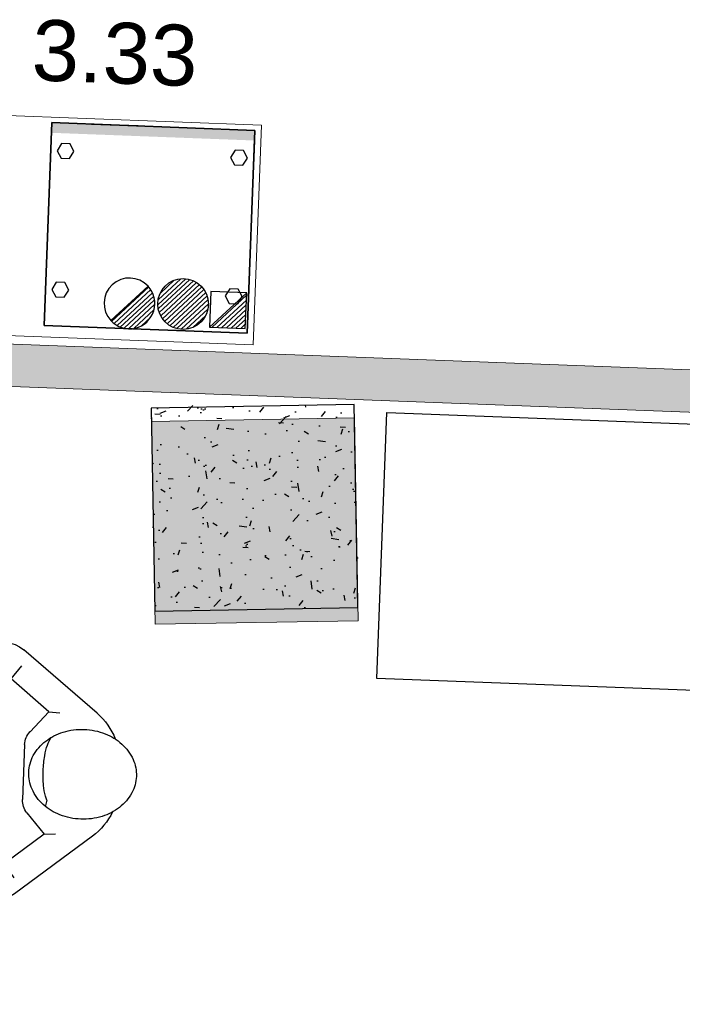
# Model space of a CAD drawing. Header units: millimetres. Extents: x 119024465 to 119292677, y 483022511 to 483148062.
# Tile 81 of 162: x 119104521 to 119106479, y 483057215 to 483060125. Entities that reach past the tile are written whole.
import ezdxf

# ---------------------------------------------------------------- set-up
doc = ezdxf.new("R2010")
doc.units = ezdxf.units.MM
doc.header["$LTSCALE"] = 100
doc.linetypes.add('CONTINUA', pattern=[0])
doc.linetypes.add('PHANTOM', pattern=[2.5, 1.25, -0.25, 0.25, -0.25, 0.25, -0.25])
doc.layers.get('0').update_dxf_attribs({"linetype": 'CONTINUOUS'})
for name, color, linetype in [('00KA035', 7, 'CONTINUOUS'), ('200-2D', 1, 'CONTINUOUS'), ('200-3D', 1, 'CONTINUOUS'), ('204 tekst fdstp', 255, 'CONTINUOUS'), ('28 Hoofddraagconstrunctie.CONSTRUCTEUR', 7, 'CONTINUOUS'), ('28 Hoofddraagconstrunctie.CONSTRUCTEUR Doorsnede-arcering', 7, 'CONTINUOUS'), ('450-2D', 6, 'CONTINUA'), ('AL22----_ARC', 8, 'CONTINUOUS'), ('AL28----', 4, 'CONTINUOUS'), ('AL28----_ARC', 8, 'CONTINUOUS'), ('AL31----', 5, 'CONTINUOUS'), ('GRI-3D', 7, 'CONTINUOUS'), ('INS-3D', 3, 'CONTINUOUS'), ('MAN', 7, 'CONTINUOUS'), ('MUUR', 2, 'CONTINUOUS'), ('NASC-3D', 4, 'CONTINUOUS'), ('New_0', 7, 'CONTINUOUS'), ('New_22 Binnenwanden', 7, 'CONTINUOUS'), ('New_22 Binnenwanden Doorsnede-arcering', 7, 'CONTINUOUS'), ('New_82 Losse inrichting.LOSSE INRICHTING', 7, 'CONTINUOUS')]:
    doc.layers.add(name, color=color, linetype=linetype)
doc.layers.add('APPARATEN_0', color=7, linetype='CONTINUOUS', lineweight=25)
doc.styles.add('GENERATED_STYLE_1', font='arial.ttf')
doc.styles.get("Standard").update_dxf_attribs({"font": 'ISOCP.SHX'})

# ---------------------------------------------------------------- blocks, each defined once
blk = doc.blocks.new('600x600')
at = {"layer": 'AL28----_ARC'}
h = blk.add_hatch(dxfattribs=at)
h.set_pattern_fill('AR-CONC', color=256, style=0)
h.set_pattern_definition([(49.99999999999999, (-54450.71053606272, -52812.25792324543), (182.184668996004, -15.93908553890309), [19.05, -209.55]), (355, (-54450.71053606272, -52812.25792324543), (-35.24282597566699, 191.05664288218), [15.24, -167.64]), (100.451, (-54435.52853606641, -52813.58617329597), (146.9425016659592, 175.1166878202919), [16.19, -178.09]), (46.18420000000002, (-54450.71053606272, -52761.45792329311), (271.0790408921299, -42.04232793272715), [28.57499999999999, -314.3249999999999]), (96.63559999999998, (-54428.12063606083, -52764.96142327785), (237.4042344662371, 247.4255558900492), [24.28499999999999, -267.1349999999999]), (351.1840000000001, (-54450.71053606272, -52761.45792329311), (237.4046058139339, 247.4251178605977), [22.86, -251.46]), (21, (-54425.31053607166, -52774.15792328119), (151.6148798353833, -102.2655185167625), [19.05, -209.55]), (326.0000000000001, (-54425.31053607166, -52774.15792328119), (61.80202834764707, 184.1879661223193), [15.24, -167.64]), (71.4514, (-54412.67603605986, -52782.68002325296), (213.4164907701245, 81.92285771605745), [16.19, -178.09]), (37.50000000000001, (-54450.71053606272, -52812.25792324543), (3.088603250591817, 84.55503887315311), [0, -165.608, 0, -170.18, 0, -168.275]), (7.499999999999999, (-54450.71053606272, -52812.25792324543), (66.81966251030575, 100.1805748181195), [0, -97.02799999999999, 0, -161.798, 0, -64.135]), (327.5, (-54507.35253606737, -52812.25792324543), (135.5905951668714, -5.728743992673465), [0, -63.5, 0, -198.12, 0, -262.89]), (317.5, (-54532.75253605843, -52812.25792324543), (148.129181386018, 25.42649103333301), [0, -82.55, 0, -131.572, 0, -186.69])])
h.paths.add_polyline_path([(-300, -300), (300, -300), (300, 300), (-300, 300)])
at = {"layer": 'AL28----'}
blk.add_lwpolyline([(-300, -300), (300, -300), (300, 300), (-300, 300)], close=True, dxfattribs=at)
blk = doc.blocks.new('MAAN')
at = {"layer": '00KA035', "color": 7, "linetype": 'Continuous'}
for p, q in [((205.52148438, 283.67437744), (198.08984375, 232.20051575)), ((189.45703125, 201.60839844), (166.43344116, 232.20109558)), ((219.921875, 203.88922119), (232.85006714, 235.92648315)), ((100.74804688, 130.45214844), (75.68494415, 128.82128906)), ((98.24417114, -70.91552734), (100.63899994, -83.21495819)), ((100.74905396, -148.17773438), (75.68520355, -146.54612732)), ((189.45898438, -219.33349609), (166.43464661, -249.92544556)), ((219.921875, -221.61425781), (232.85081482, -253.65151978)), ((205.52148438, -301.40039063), (198.08984375, -249.92652893))]:
    blk.add_line(p, q, dxfattribs=at)
for centre, radius, start, end in [((35.88674927, 35.13330078), 68.47845459, 16.54562759, 32.89070129), ((-42.75971985, 11.76855469), 150.52409363, 7.01523733, 16.54559326), ((-168.80172729, -3.74023438), 277.5151062, 4.572901e-05, 7.015209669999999), ((-168.80172729, -3.74023438), 277.51507568, 352.98480225, 359.99996948), ((-42.75971985, -19.25097656), 150.52409363, 343.45440674, 352.98477173), ((35.88674927, -42.61474609), 68.47815704, 335.5882568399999, 343.45440674)]:
    blk.add_arc(centre, radius, start, end, dxfattribs=at)
at = {"layer": 'MAN', "color": 7, "linetype": 'Continuous'}
for p, q in [((-8.73435974, 130.90966797), (163.20750427, 268.82659912)), ((392.99026489, 151.71142578), (247.80101013, 268.73062134)), ((100.74804688, 130.45214844), (189.45748901, 201.60820007)), ((219.921875, 203.88922119), (315.10443115, 148.55718994)), ((372.74707031, 125.22705078), (315.10357666, 148.55712891)), ((374.31933594, 124.54638672), (383.68380737, 140.61911011)), ((392.99026489, 151.71142578), (445.99887085, 106.05787659)), ((142.11523438, 83.453125), (100.74804688, 130.45207214)), ((396.95703125, 114.77392578), (372.74578857, 125.22689819)), ((410.08001709, 97.73681641), (396.95727539, 114.77332306)), ((438.04876709, 100.77392578), (409.80734253, 121.19234467)), ((409.80859375, 121.19042969), (419.6651001, 103.39746094)), ((419.66403198, 103.39746094), (410.0802002, 97.73640442)), ((446, 106.05712891), (438.04928589, 100.77467346)), ((153.33688354, 53.72314453), (153.33688354, -71.44512939)), ((142.11621094, -101.17871094), (100.74902344, -148.17765808)), ((396.95895386, -132.49755859), (372.74768066, -142.94978333)), ((392.99121094, -169.43652344), (445.99978638, -123.78147888)), ((410.08105469, -115.46044922), (396.95980835, -132.49771118)), ((409.80859375, -138.91601563), (419.66436768, -121.12304688)), ((438.04980469, -118.49755859), (409.80911255, -138.91598511)), ((419.66403198, -121.12304688), (410.0802002, -115.46123505)), ((446, -123.78076172), (438.04852295, -118.49755859)), ((-8.73435974, -148.63525391), (163.20829773, -286.55517578)), ((100.74905396, -148.17773438), (189.45924377, -219.33383179)), ((372.74707031, -142.95068359), (315.1043396, -166.28001404)), ((374.3203125, -142.27148438), (383.68554688, -158.34420776)), ((219.921875, -221.61425781), (315.10366821, -166.28147888)), ((392.99121094, -169.43652344), (247.8019104, -286.45501709))]:
    blk.add_line(p, q, dxfattribs=at)
for centre, radius, start, end in [((205.44238281, 216.17474365), 67.5, 51.13212585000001, 128.73397827), ((206.3515625, 180.546875), 26.99999619, 59.82892990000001, 128.73397827), ((84.98046875, 14.07763672), 149.77464294, 128.73397827, 156.32521057), ((19.07713318, -53.37597656), 146.57418823, 90.00000762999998, 109.0435791), ((19.07713318, -53.37597656), 146.57418823, 70.95645142, 90.00000762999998), ((11.55760193, -31.59130859), 123.52931213, 109.0435791, 129.80560303), ((26.59666443, -31.59130859), 123.52931213, 50.19444656, 70.95645142), ((108.33688354, 53.72314453), 44.99999619, 0, 41.35349274), ((0.001953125, -17.72460938), 105.4775238, 129.80566406, 153.57002258), ((38.15335083, -17.72460938), 105.4775238, 26.42999268, 50.19439316), ((-17.8290863, -8.86132813), 85.56637573, 153.57006836, 179.99995422), ((55.98242188, -8.86132813), 85.56637573, 7.343742e-05, 26.42993736), ((-17.8290863, -8.86132813), 85.56637573, 180.00006104, 206.42993164), ((55.98242188, -8.86132813), 85.56638336, 333.57006836, 359.99993896), ((-1.525879e-05, 0), 105.4775238, 206.42997742, 230.19439697), ((38.15136719, 0), 105.4775238, 309.80560303, 333.5700073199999), ((11.55567932, 13.8671875), 123.52931213, 230.19444275, 250.9564209), ((26.59474182, 13.8671875), 123.52931213, 289.04354858, 309.80554199), ((108.33694458, -71.44677734), 44.99999619, 318.64651489, 0), ((84.98046875, -31.80126953), 149.77464294, 203.67478943, 231.26605225), ((19.07521057, 35.65136719), 146.57418823, 250.9564209, 270), ((19.07521057, 35.65136719), 146.57418823, 270, 289.0435791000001), ((206.3515625, -198.27246094), 26.99999619, 231.26602173, 300.17108154), ((205.44335938, -233.90039063), 67.5, 231.26602173, 308.8678894)]:
    blk.add_arc(centre, radius, start, end, dxfattribs=at)
blk = doc.blocks.new('POP')
at = {"layer": '00KA035', "color": 7, "linetype": 'Continuous', "xscale": 1.29999995, "yscale": 1.29999995}
blk.add_blockref('MAAN', (-0.35253906, 16.65917969), dxfattribs=at)
blk = doc.blocks.new('figuurbureau')
at = {"layer": 'APPARATEN_0', "ltscale": 5}
for p, q in [((-1247.126218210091, 1054.894036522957), (-1267.126218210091, 804.8940365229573)), ((-1247.126218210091, 1054.894036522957), (-847.1262182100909, 1054.894036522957)), ((-827.1262182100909, 804.8940365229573), (-847.1262182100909, 1054.894036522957)), ((-1265.526218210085, 824.8940365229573), (-828.7262182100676, 824.8940365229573)), ((-1267.126218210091, 804.8940365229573), (-827.1262182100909, 804.8940365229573)), ((-1247.126218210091, 584.8940365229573), (-1247.126218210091, 784.8940365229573)), ((-1247.126218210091, 784.8940365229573), (-847.1262182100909, 784.8940365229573)), ((-847.1262182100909, 784.8940365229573), (-847.1262182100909, 584.8940365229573)), ((-1199.684896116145, 756.5121097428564), (-1219.684896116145, 756.5121097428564)), ((-1219.684896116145, 756.5121097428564), (-1219.684896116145, 736.5121097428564)), ((-1219.684896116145, 736.5121097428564), (-1199.684896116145, 736.5121097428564)), ((-1199.684896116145, 736.5121097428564), (-1199.684896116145, 756.5121097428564)), ((-1170.258401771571, 756.5121097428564), (-1190.258401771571, 756.5121097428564)), ((-1190.258401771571, 756.5121097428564), (-1190.258401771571, 736.5121097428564)), ((-1190.258401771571, 736.5121097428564), (-1170.258401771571, 736.5121097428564)), ((-1170.258401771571, 736.5121097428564), (-1170.258401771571, 756.5121097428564)), ((-1141.532510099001, 756.5121097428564), (-1161.532510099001, 756.5121097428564)), ((-1161.532510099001, 756.5121097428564), (-1161.532510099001, 736.5121097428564)), ((-1161.532510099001, 736.5121097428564), (-1141.532510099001, 736.5121097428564)), ((-1141.532510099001, 736.5121097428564), (-1141.532510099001, 756.5121097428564)), ((-1132.106015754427, 756.5121097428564), (-1132.106015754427, 736.5121097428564)), ((-1112.106015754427, 756.5121097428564), (-1132.106015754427, 756.5121097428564)), ((-1132.106015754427, 736.5121097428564), (-1112.106015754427, 736.5121097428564)), ((-1112.106015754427, 736.5121097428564), (-1112.106015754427, 756.5121097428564)), ((-1082.679718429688, 756.5121097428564), (-1102.679718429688, 756.5121097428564)), ((-1102.679718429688, 756.5121097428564), (-1102.679718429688, 736.5121097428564)), ((-1102.679718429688, 736.5121097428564), (-1082.679718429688, 736.5121097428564)), ((-1082.679718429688, 736.5121097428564), (-1082.679718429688, 756.5121097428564)), ((-1073.253224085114, 756.5121097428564), (-1073.253224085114, 736.5121097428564)), ((-1053.253224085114, 756.5121097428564), (-1073.253224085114, 756.5121097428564)), ((-1073.253224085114, 736.5121097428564), (-1053.253224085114, 736.5121097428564)), ((-1053.253224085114, 736.5121097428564), (-1053.253224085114, 756.5121097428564)), ((-1044.527332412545, 756.5121097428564), (-1044.527332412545, 736.5121097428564)), ((-1024.527332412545, 756.5121097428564), (-1044.527332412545, 756.5121097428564)), ((-1044.527332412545, 736.5121097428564), (-1024.527332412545, 736.5121097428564)), ((-1024.527332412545, 736.5121097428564), (-1024.527332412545, 756.5121097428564)), ((-995.1008380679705, 756.5121097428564), (-1015.10083806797, 756.5121097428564)), ((-1015.10083806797, 756.5121097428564), (-1015.10083806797, 736.5121097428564)), ((-1015.10083806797, 736.5121097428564), (-995.1008380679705, 736.5121097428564)), ((-995.1008380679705, 736.5121097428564), (-995.1008380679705, 756.5121097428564)), ((-967.0757460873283, 756.5121097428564), (-987.0757460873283, 756.5121097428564)), ((-987.0757460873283, 756.5121097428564), (-987.0757460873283, 736.5121097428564)), ((-987.0757460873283, 736.5121097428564), (-967.0757460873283, 736.5121097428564)), ((-967.0757460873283, 736.5121097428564), (-967.0757460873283, 756.5121097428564)), ((-938.3498544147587, 756.5121097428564), (-958.3498544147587, 756.5121097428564)), ((-958.3498544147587, 756.5121097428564), (-958.3498544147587, 736.5121097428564)), ((-958.3498544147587, 736.5121097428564), (-938.3498544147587, 736.5121097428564)), ((-938.3498544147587, 736.5121097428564), (-938.3498544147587, 756.5121097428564)), ((-928.9233600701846, 756.5121097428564), (-928.9233600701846, 736.5121097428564)), ((-908.9233600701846, 756.5121097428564), (-928.9233600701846, 756.5121097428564)), ((-928.9233600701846, 736.5121097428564), (-908.9233600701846, 736.5121097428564)), ((-908.9233600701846, 736.5121097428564), (-908.9233600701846, 756.5121097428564)), ((-1199.684896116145, 711.7001691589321), (-1219.684896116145, 711.7001691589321)), ((-1219.684896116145, 711.7001691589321), (-1219.684896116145, 691.7001691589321)), ((-1199.684896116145, 691.7001691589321), (-1199.684896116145, 711.7001691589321)), ((-1190.258401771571, 711.7001691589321), (-1190.258401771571, 691.7001691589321)), ((-1170.258401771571, 711.7001691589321), (-1190.258401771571, 711.7001691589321)), ((-1170.258401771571, 691.7001691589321), (-1170.258401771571, 711.7001691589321)), ((-1161.532510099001, 711.7001691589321), (-1161.532510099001, 691.7001691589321)), ((-1141.532510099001, 711.7001691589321), (-1161.532510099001, 711.7001691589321)), ((-1141.532510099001, 691.7001691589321), (-1141.532510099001, 711.7001691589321)), ((-1112.106015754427, 711.7001691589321), (-1132.106015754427, 711.7001691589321)), ((-1132.106015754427, 711.7001691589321), (-1132.106015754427, 691.7001691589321)), ((-1112.106015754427, 691.7001691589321), (-1112.106015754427, 711.7001691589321)), ((-1102.679718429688, 711.7001691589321), (-1102.679718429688, 691.7001691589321)), ((-1082.679718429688, 711.7001691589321), (-1102.679718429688, 711.7001691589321)), ((-1082.679718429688, 691.7001691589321), (-1082.679718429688, 711.7001691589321)), ((-1053.253224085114, 711.7001691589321), (-1073.253224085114, 711.7001691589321)), ((-1073.253224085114, 711.7001691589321), (-1073.253224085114, 691.7001691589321)), ((-1053.253224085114, 691.7001691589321), (-1053.253224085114, 711.7001691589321)), ((-1024.527332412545, 711.7001691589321), (-1044.527332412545, 711.7001691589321)), ((-1044.527332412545, 711.7001691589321), (-1044.527332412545, 691.7001691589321)), ((-1024.527332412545, 691.7001691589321), (-1024.527332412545, 711.7001691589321)), ((-1015.10083806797, 711.7001691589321), (-1015.10083806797, 691.7001691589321)), ((-995.1008380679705, 711.7001691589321), (-1015.10083806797, 711.7001691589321)), ((-995.1008380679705, 691.7001691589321), (-995.1008380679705, 711.7001691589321)), ((-987.0757460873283, 711.7001691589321), (-987.0757460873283, 691.7001691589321)), ((-967.0757460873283, 711.7001691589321), (-987.0757460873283, 711.7001691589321)), ((-967.0757460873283, 691.7001691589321), (-967.0757460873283, 711.7001691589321)), ((-958.3498544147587, 711.7001691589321), (-958.3498544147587, 691.7001691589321)), ((-938.3498544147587, 711.7001691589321), (-958.3498544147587, 711.7001691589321)), ((-938.3498544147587, 691.7001691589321), (-938.3498544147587, 711.7001691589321)), ((-908.9233600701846, 711.7001691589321), (-928.9233600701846, 711.7001691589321)), ((-928.9233600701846, 711.7001691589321), (-928.9233600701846, 691.7001691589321)), ((-908.9233600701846, 691.7001691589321), (-908.9233600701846, 711.7001691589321)), ((-1219.684896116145, 691.7001691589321), (-1199.684896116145, 691.7001691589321)), ((-1199.684896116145, 685.093072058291), (-1219.684896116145, 685.093072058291)), ((-1219.684896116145, 685.093072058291), (-1219.684896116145, 665.093072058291)), ((-1199.684896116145, 665.093072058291), (-1199.684896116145, 685.093072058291)), ((-1190.258401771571, 691.7001691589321), (-1170.258401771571, 691.7001691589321)), ((-1190.258401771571, 685.093072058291), (-1190.258401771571, 665.093072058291)), ((-1170.258401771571, 685.093072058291), (-1190.258401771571, 685.093072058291)), ((-1170.258401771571, 665.093072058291), (-1170.258401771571, 685.093072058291)), ((-1161.532510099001, 691.7001691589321), (-1141.532510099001, 691.7001691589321)), ((-1161.532510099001, 685.093072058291), (-1161.532510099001, 665.093072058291)), ((-1141.532510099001, 685.093072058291), (-1161.532510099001, 685.093072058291)), ((-1141.532510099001, 665.093072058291), (-1141.532510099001, 685.093072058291)), ((-1132.106015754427, 691.7001691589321), (-1112.106015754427, 691.7001691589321)), ((-1112.106015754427, 685.093072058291), (-1132.106015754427, 685.093072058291)), ((-1132.106015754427, 685.093072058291), (-1132.106015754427, 665.093072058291)), ((-1112.106015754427, 665.093072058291), (-1112.106015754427, 685.093072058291)), ((-1102.679718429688, 691.7001691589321), (-1082.679718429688, 691.7001691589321)), ((-1102.679718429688, 685.093072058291), (-1102.679718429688, 665.093072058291)), ((-1082.679718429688, 685.093072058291), (-1102.679718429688, 685.093072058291)), ((-1082.679718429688, 665.093072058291), (-1082.679718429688, 685.093072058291)), ((-1073.253224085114, 691.7001691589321), (-1053.253224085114, 691.7001691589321)), ((-1053.253224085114, 685.093072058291), (-1073.253224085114, 685.093072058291)), ((-1073.253224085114, 685.093072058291), (-1073.253224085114, 665.093072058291)), ((-1053.253224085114, 665.093072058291), (-1053.253224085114, 685.093072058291)), ((-1044.527332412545, 691.7001691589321), (-1024.527332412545, 691.7001691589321)), ((-1024.527332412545, 685.093072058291), (-1044.527332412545, 685.093072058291)), ((-1044.527332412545, 685.093072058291), (-1044.527332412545, 665.093072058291)), ((-1024.527332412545, 665.093072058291), (-1024.527332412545, 685.093072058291)), ((-1015.10083806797, 691.7001691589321), (-995.1008380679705, 691.7001691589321)), ((-1015.10083806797, 685.093072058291), (-1015.10083806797, 665.093072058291)), ((-995.1008380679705, 685.093072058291), (-1015.10083806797, 685.093072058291)), ((-995.1008380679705, 665.093072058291), (-995.1008380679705, 685.093072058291)), ((-987.0757460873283, 691.7001691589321), (-967.0757460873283, 691.7001691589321)), ((-987.0757460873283, 685.093072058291), (-987.0757460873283, 665.093072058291)), ((-967.0757460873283, 685.093072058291), (-987.0757460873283, 685.093072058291)), ((-967.0757460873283, 665.093072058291), (-967.0757460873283, 685.093072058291)), ((-958.3498544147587, 691.7001691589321), (-938.3498544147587, 691.7001691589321)), ((-958.3498544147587, 685.093072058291), (-958.3498544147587, 665.093072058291)), ((-938.3498544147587, 685.093072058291), (-958.3498544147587, 685.093072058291)), ((-938.3498544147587, 665.093072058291), (-938.3498544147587, 685.093072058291)), ((-928.9233600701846, 691.7001691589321), (-908.9233600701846, 691.7001691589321)), ((-908.9233600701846, 685.093072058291), (-928.9233600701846, 685.093072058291)), ((-928.9233600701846, 685.093072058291), (-928.9233600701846, 665.093072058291)), ((-908.9233600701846, 665.093072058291), (-908.9233600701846, 685.093072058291)), ((-768.434536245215, 675.3848139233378), (-798.434536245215, 675.3848139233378)), ((-798.434536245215, 675.3848139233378), (-798.434536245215, 625.3848139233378)), ((-783.434536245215, 660.3848139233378), (-783.434536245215, 675.3848139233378)), ((-768.434536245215, 625.3848139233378), (-768.434536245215, 675.3848139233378)), ((-1219.684896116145, 665.093072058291), (-1199.684896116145, 665.093072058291)), ((-1199.684896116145, 657.7858658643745), (-1219.684896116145, 657.7858658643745)), ((-1219.684896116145, 657.7858658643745), (-1219.684896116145, 637.7858658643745)), ((-1199.684896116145, 637.7858658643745), (-1199.684896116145, 657.7858658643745)), ((-1190.258401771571, 665.093072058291), (-1170.258401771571, 665.093072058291)), ((-1190.258401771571, 657.7858658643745), (-1190.258401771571, 637.7858658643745)), ((-1170.258401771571, 657.7858658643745), (-1190.258401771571, 657.7858658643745)), ((-1170.258401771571, 637.7858658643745), (-1170.258401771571, 657.7858658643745)), ((-1161.532510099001, 665.093072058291), (-1141.532510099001, 665.093072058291)), ((-1161.532510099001, 657.7858658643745), (-1161.532510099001, 637.7858658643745)), ((-1141.532510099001, 657.7858658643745), (-1161.532510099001, 657.7858658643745)), ((-1141.532510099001, 637.7858658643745), (-1141.532510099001, 657.7858658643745)), ((-1132.106015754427, 665.093072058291), (-1112.106015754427, 665.093072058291)), ((-1112.106015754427, 657.7858658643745), (-1132.106015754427, 657.7858658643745)), ((-1132.106015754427, 657.7858658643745), (-1132.106015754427, 637.7858658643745)), ((-1112.106015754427, 637.7858658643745), (-1112.106015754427, 657.7858658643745)), ((-1102.679718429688, 665.093072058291), (-1082.679718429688, 665.093072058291)), ((-1102.679718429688, 657.7858658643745), (-1102.679718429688, 637.7858658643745)), ((-1082.679718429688, 657.7858658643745), (-1102.679718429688, 657.7858658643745)), ((-1082.679718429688, 637.7858658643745), (-1082.679718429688, 657.7858658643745)), ((-1073.253224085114, 665.093072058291), (-1053.253224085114, 665.093072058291)), ((-1053.253224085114, 657.7858658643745), (-1073.253224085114, 657.7858658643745)), ((-1073.253224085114, 657.7858658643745), (-1073.253224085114, 637.7858658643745)), ((-1053.253224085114, 637.7858658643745), (-1053.253224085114, 657.7858658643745)), ((-1044.527332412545, 665.093072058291), (-1024.527332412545, 665.093072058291)), ((-1024.527332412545, 657.7858658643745), (-1044.527332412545, 657.7858658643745)), ((-1044.527332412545, 657.7858658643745), (-1044.527332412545, 637.7858658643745)), ((-1024.527332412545, 637.7858658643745), (-1024.527332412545, 657.7858658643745)), ((-1015.10083806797, 665.093072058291), (-995.1008380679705, 665.093072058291)), ((-1015.10083806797, 657.7858658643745), (-1015.10083806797, 637.7858658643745)), ((-995.1008380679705, 657.7858658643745), (-1015.10083806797, 657.7858658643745)), ((-995.1008380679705, 637.7858658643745), (-995.1008380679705, 657.7858658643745)), ((-987.0757460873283, 665.093072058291), (-967.0757460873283, 665.093072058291)), ((-987.0757460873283, 657.7858658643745), (-987.0757460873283, 637.7858658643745)), ((-967.0757460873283, 657.7858658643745), (-987.0757460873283, 657.7858658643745)), ((-967.0757460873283, 637.7858658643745), (-967.0757460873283, 657.7858658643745)), ((-958.3498544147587, 665.093072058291), (-938.3498544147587, 665.093072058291)), ((-958.3498544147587, 657.7858658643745), (-958.3498544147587, 637.7858658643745)), ((-938.3498544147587, 657.7858658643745), (-958.3498544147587, 657.7858658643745)), ((-938.3498544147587, 637.7858658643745), (-938.3498544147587, 657.7858658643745)), ((-928.9233600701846, 665.093072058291), (-908.9233600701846, 665.093072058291)), ((-908.9233600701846, 657.7858658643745), (-928.9233600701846, 657.7858658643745)), ((-928.9233600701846, 657.7858658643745), (-928.9233600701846, 637.7858658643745)), ((-908.9233600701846, 637.7858658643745), (-908.9233600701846, 657.7858658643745)), ((-768.434536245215, 660.3848139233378), (-798.434536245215, 660.3848139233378)), ((-1219.684896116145, 637.7858658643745), (-1199.684896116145, 637.7858658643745)), ((-1219.684896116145, 631.1787687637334), (-1219.684896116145, 611.1787687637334)), ((-1199.684896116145, 631.1787687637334), (-1219.684896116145, 631.1787687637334)), ((-1219.684896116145, 611.1787687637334), (-1199.684896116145, 611.1787687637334)), ((-1199.684896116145, 611.1787687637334), (-1199.684896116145, 631.1787687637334)), ((-1190.258401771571, 637.7858658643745), (-1170.258401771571, 637.7858658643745)), ((-1190.258401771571, 631.1787687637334), (-1190.258401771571, 611.1787687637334)), ((-1170.258401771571, 631.1787687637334), (-1190.258401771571, 631.1787687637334)), ((-1190.258401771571, 611.1787687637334), (-1170.258401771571, 611.1787687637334)), ((-1170.258401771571, 611.1787687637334), (-1170.258401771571, 631.1787687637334)), ((-1161.532510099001, 637.7858658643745), (-1141.532510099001, 637.7858658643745)), ((-995.1008380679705, 631.1787687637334), (-1161.532510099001, 631.1787687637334)), ((-1161.532510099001, 631.1787687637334), (-1161.532510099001, 611.1787687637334)), ((-1161.532510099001, 611.1787687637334), (-995.1008380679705, 611.1787687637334)), ((-1132.106015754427, 637.7858658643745), (-1112.106015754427, 637.7858658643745)), ((-1112.106015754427, 631.1787687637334), (-1132.106015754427, 631.1787687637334)), ((-1132.106015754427, 611.1787687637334), (-1112.106015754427, 611.1787687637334)), ((-1102.679718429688, 637.7858658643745), (-1082.679718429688, 637.7858658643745)), ((-1082.679718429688, 631.1787687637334), (-1102.679718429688, 631.1787687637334)), ((-1102.679718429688, 611.1787687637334), (-1082.679718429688, 611.1787687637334)), ((-1073.253224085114, 637.7858658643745), (-1053.253224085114, 637.7858658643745)), ((-1053.253224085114, 631.1787687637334), (-1073.253224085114, 631.1787687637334)), ((-1073.253224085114, 611.1787687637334), (-1053.253224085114, 611.1787687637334)), ((-1044.527332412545, 637.7858658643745), (-1024.527332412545, 637.7858658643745)), ((-1024.527332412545, 631.1787687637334), (-1044.527332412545, 631.1787687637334)), ((-1044.527332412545, 611.1787687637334), (-1024.527332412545, 611.1787687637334)), ((-1015.10083806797, 637.7858658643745), (-995.1008380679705, 637.7858658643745)), ((-995.1008380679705, 631.1787687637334), (-1015.10083806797, 631.1787687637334)), ((-1015.10083806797, 611.1787687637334), (-995.1008380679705, 611.1787687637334)), ((-995.1008380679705, 611.1787687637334), (-995.1008380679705, 631.1787687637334)), ((-987.0757460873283, 637.7858658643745), (-967.0757460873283, 637.7858658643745)), ((-967.0757460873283, 631.1787687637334), (-987.0757460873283, 631.1787687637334)), ((-987.0757460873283, 631.1787687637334), (-987.0757460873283, 611.1787687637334)), ((-987.0757460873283, 611.1787687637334), (-967.0757460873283, 611.1787687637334)), ((-967.0757460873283, 611.1787687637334), (-967.0757460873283, 631.1787687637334)), ((-958.3498544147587, 637.7858658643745), (-938.3498544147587, 637.7858658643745)), ((-938.3498544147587, 631.1787687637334), (-958.3498544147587, 631.1787687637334)), ((-958.3498544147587, 631.1787687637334), (-958.3498544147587, 611.1787687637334)), ((-958.3498544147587, 611.1787687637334), (-938.3498544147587, 611.1787687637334)), ((-938.3498544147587, 611.1787687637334), (-938.3498544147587, 631.1787687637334)), ((-928.9233600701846, 637.7858658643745), (-908.9233600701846, 637.7858658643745)), ((-928.9233600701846, 631.1787687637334), (-928.9233600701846, 611.1787687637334)), ((-908.9233600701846, 631.1787687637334), (-928.9233600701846, 631.1787687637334)), ((-928.9233600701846, 611.1787687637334), (-908.9233600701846, 611.1787687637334)), ((-908.9233600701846, 611.1787687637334), (-908.9233600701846, 631.1787687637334)), ((-798.434536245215, 625.3848139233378), (-768.434536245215, 625.3848139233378)), ((-847.1262182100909, 584.8940365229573), (-1247.126218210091, 584.8940365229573))]:
    blk.add_line(p, q, dxfattribs=at)
blk.add_spline([(-783.434536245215, 675.3848139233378), (-806.9302302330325, 784.8940365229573), (-904.6317947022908, 784.8940365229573)], degree=3, dxfattribs=at)
at = {"layer": 'MUUR', "color": 0}
blk.add_lwpolyline([(-1665.563892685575, 546.8638012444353), (-365.5638926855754, 546.8638012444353), (-365.5638926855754, 1146.863801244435), (-1665.563892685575, 1146.863801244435)], close=True, dxfattribs=at)
at = {"color": 7, "linetype": 'Continuous', "rotation": 90}
blk.add_blockref('POP', (-1034.697021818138, 227.918557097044), dxfattribs=at)
blk = doc.blocks.new('*X227')
at = {"color": 0}
for p, q in [((134.0758486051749, 2208.727144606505), (141.8932607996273, 2216.544556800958)), ((134.1615122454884, 2210.227021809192), (140.3933835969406, 2216.458893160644)), ((134.2366742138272, 2207.473756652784), (143.1466487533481, 2216.383731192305)), ((134.5597766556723, 2206.382645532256), (144.2377598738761, 2216.06062875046)), ((134.7983008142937, 2212.27802394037), (138.3423814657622, 2215.822104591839)), ((135.00834937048, 2205.417004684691), (145.2034007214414, 2215.612056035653)), ((135.5638203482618, 2204.558262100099), (146.0621433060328, 2215.056585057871)), ((136.2170117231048, 2203.79723991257), (146.8231654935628, 2214.403393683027)), ((136.9649190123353, 2203.130933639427), (147.4894717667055, 2213.655486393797)), ((137.8098040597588, 2202.561605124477), (148.0588002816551, 2212.810601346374)), ((138.7598713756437, 2202.097458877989), (148.5229465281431, 2211.860534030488)), ((139.832063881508, 2201.75543782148), (148.864967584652, 2210.788341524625)), ((141.05971641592, 2201.568876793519), (149.0515286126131, 2209.560688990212)), ((142.5167789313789, 2201.611725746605), (149.0086796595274, 2208.103626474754)), ((144.4437260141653, 2202.124459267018), (148.495946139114, 2206.176679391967))]:
    blk.add_line(p, q, dxfattribs=at)
blk = doc.blocks.new('AC')
at = {"layer": '450-2D'}
blk.add_circle((0, 0), 7.5, dxfattribs=at)
blk.add_blockref('*X227', (-141.568828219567, -2209.051577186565), dxfattribs=at)
blk = doc.blocks.new('*X203')
at = {"color": 0}
for p, q in [((286.774344, 2204.447934), (296.618251, 2214.291842)), ((286.774344, 2205.862148), (295.204037, 2214.291842)), ((286.774344, 2207.276361), (293.789824, 2214.291842)), ((286.774344, 2208.690575), (292.37561, 2214.291842)), ((286.774344, 2210.104788), (290.961397, 2214.291842)), ((286.774344, 2211.519002), (289.547183, 2214.291842)), ((286.774344, 2212.933216), (288.13297, 2214.291842))]:
    blk.add_line(p, q, dxfattribs=at)
blk = doc.blocks.new('FM')
at = {"layer": '450-2D'}
for p, q in [((10.606602, 0), (0, 0)), ((0, 0), (0, -10.606602)), ((0, -10.606602), (10.606602, 0)), ((10.606602, -10.606602), (10.606602, 0)), ((0, -10.606602), (10.606602, -10.606602))]:
    blk.add_line(p, q, dxfattribs=at)
blk.add_blockref('*X203', (-286.774344, -2214.291842), dxfattribs=at)
blk = doc.blocks.new('*X205')
at = {"color": 0}
for p, q in [((313.99266556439, 2209.038839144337), (321.5053927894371, 2216.551566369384)), ((314.1081992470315, 2207.740159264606), (322.8040726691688, 2216.436032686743)), ((314.1581780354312, 2210.618565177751), (319.9256667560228, 2216.386053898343)), ((314.3989128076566, 2206.616659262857), (323.9275726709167, 2216.145319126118)), ((314.8212777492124, 2205.62481064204), (324.919421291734, 2215.722954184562)), ((315.1012453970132, 2212.975846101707), (317.5683858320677, 2215.442986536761)), ((315.3537208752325, 2204.743040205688), (325.8011917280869, 2215.190511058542)), ((315.9853463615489, 2203.960452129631), (326.5837798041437, 2214.558885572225))]:
    blk.add_line(p, q, dxfattribs=at)
blk = doc.blocks.new('S')
at = {"layer": '450-2D'}
blk.add_line((-5.30330085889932, -5.303300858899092), (5.30330085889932, 5.303300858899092), dxfattribs=at)
for start, end in [(44.99999999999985, 225), (224.9999999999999, 44.99999999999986)]:
    blk.add_arc((0, 0), 7.5, start, end, dxfattribs=at)
blk.add_blockref('*X205', (-321.4926547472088, -2209.051577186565), dxfattribs=at)
blk = doc.blocks.new('WT30D')
at = {"layer": '200-2D'}
blk.add_lwpolyline([(0, -60), (60, -60), (60, 0), (0, 0)], close=True, dxfattribs=at)
at = {"layer": '200-3D', "extrusion": (0, -1, -1.836909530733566e-16)}
blk.add_line((41.40598023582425, -60, 6.099728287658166), (41.40598023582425, -60, 15.49890473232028), dxfattribs=at)
at = {"layer": '200-3D', "extrusion": (1, 0, 0)}
blk.add_lwpolyline([(-57, 3), (-7, 3), (-7, 14.99999999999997), (0, 14.99999999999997), (0, 81.99999999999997), (-57, 82)], close=True, dxfattribs=at)
at = {"layer": '200-3D', "elevation": 82}
blk.add_lwpolyline([(60, -60), (60, 0), (0, 0), (0, -59.99999999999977), (60, -59.99999999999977)], dxfattribs=at)
at = {"layer": '200-3D'}
for points in [[(3.099999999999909, -8.584936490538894), (1.849999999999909, -10.75), (3.099999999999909, -12.91506350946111), (5.599999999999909, -12.91506350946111), (6.849999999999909, -10.75), (5.599999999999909, -8.584936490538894)], [(54.40000000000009, -8.584936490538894), (53.15000000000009, -10.75), (54.40000000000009, -12.91506350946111), (56.90000000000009, -12.91506350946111), (58.15000000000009, -10.75), (56.90000000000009, -8.584936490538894)], [(3.099999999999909, -49.58493649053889), (1.849999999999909, -51.75), (3.099999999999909, -53.91506350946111), (5.599999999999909, -53.91506350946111), (6.849999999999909, -51.75), (5.599999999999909, -49.58493649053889)], [(54.40000000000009, -49.58493649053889), (53.15000000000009, -51.75), (54.40000000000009, -53.91506350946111), (56.90000000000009, -53.91506350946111), (58.15000000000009, -51.75), (56.90000000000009, -49.58493649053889)]]:
    blk.add_lwpolyline(points, close=True, dxfattribs=at)
at = {"layer": '200-3D', "extrusion": (0, -1, -1.836909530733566e-16), "elevation": 60}
blk.add_lwpolyline([(34.50236064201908, 23.19823010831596), (48.30959982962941, 23.19823010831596), (48.30959982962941, 6.099728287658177), (34.50236064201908, 6.099728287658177)], close=True, dxfattribs=at)
at = {"layer": '200-3D'}
for points in [[(0, -60, 3), (0, -57, 3), (60, -60, 3), (60, -57, 3)], [(0, -60, 33.99999999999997), (0, -58, 33.99999999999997), (60, -60, 33.99999999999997), (60, -58, 33.99999999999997)]]:
    blk.add_solid(points, dxfattribs=at)
at = {"layer": 'GRI-3D'}
blk.add_solid([(0, -60, 73), (0, -57, 73), (60, -60, 73), (60, -57, 73)], dxfattribs=at)
at = {"layer": 'INS-3D'}
blk.add_lwpolyline([(60, 0), (60, -60), (0, -60), (0, 0)], close=True, dxfattribs=at)
at = {"layer": 'NASC-3D', "invisible_edges": 15}
for points in [[(0, -7, 14.99999999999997), (0, 0, 14.99999999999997), (0, 0, 79.99999999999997), (0, -7, 79.99999999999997)], [(60, -7, 14.99999999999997), (60, 0, 14.99999999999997), (60, 0, 79.99999999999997), (60, -7, 79.99999999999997)], [(0, -57, 3), (0, -7, 3), (0, -7, 79.99999999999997), (0, -57, 80)], [(60, -57, 3), (60, -7, 3), (60, -7, 79.99999999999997), (60, -57, 80)]]:
    blk.add_3dface(points, dxfattribs=at)
at = {"layer": '450-2D'}
for name, p in [('S', (35.06087178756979, -7.491077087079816)), ('FM', (0.5758971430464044, -1.353935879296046)), ('AC', (19.21939173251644, -7.907997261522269))]:
    blk.add_blockref(name, p, dxfattribs=at)
at = {"layer": 'INS-3D', "flags": 9}
for tag, p in [('DIST', (0, 0)), ('ANGOLO', (-2.755364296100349e-16, -1.5))]:
    blk.add_attdef(tag, p, '', height=1, dxfattribs=at)
blk = doc.blocks.new('Wall_69_1', base_point=(-6290.579701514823, 33110.55258202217))
at = {"layer": 'New_22 Binnenwanden Doorsnede-arcering', "linetype": 'Continuous', "lineweight": 0, "true_color": 0x000000}
blk.add_hatch(color=18, dxfattribs=at).paths.add_polyline_path([(-6228.079701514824, 33048.05258202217), (2559.420300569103, 33048.05258202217), (2559.42030056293, 33173.05258202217), (-6228.079701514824, 33173.05258202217)])
at = {"layer": 'New_22 Binnenwanden', "color": 2, "linetype": 'Continuous', "lineweight": 0, "flags": 128}
for points in [[(2559.42030056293, 33173.05258202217), (-6228.079701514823, 33173.05258202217)], [(-6228.079701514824, 33048.05258202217), (2559.420300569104, 33048.05258202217)]]:
    blk.add_lwpolyline(points, dxfattribs=at)
blk = doc.blocks.new('Column_11_1', base_point=(302.9056929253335, 32677.55310234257))
at = {"layer": '28 Hoofddraagconstrunctie.CONSTRUCTEUR Doorsnede-arcering', "linetype": 'Continuous', "lineweight": 0, "true_color": 0x415994}
blk.add_hatch(color=165, dxfattribs=at).paths.add_polyline_path([(19.80964816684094, 32361.55210639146), (618.9066888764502, 32394.45705758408), (586.0017376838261, 32993.55409829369), (-13.0953030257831, 32960.64914710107)])
at = {"layer": '28 Hoofddraagconstrunctie.CONSTRUCTEUR', "color": 3, "linetype": 'Continuous', "lineweight": 0, "flags": 128}
blk.add_lwpolyline([(19.80964816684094, 32361.55210639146), (618.9066888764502, 32394.45705758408), (586.0017376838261, 32993.55409829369), (-13.0953030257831, 32960.64914710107)], close=True, dxfattribs=at)
blk = doc.blocks.new('Kubus 23[26]_1', base_point=(277.9756224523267, 33848.05258202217))
at = {"layer": 'New_82 Losse inrichting.LOSSE INRICHTING', "color": 2, "linetype": 'Continuous', "lineweight": 0, "flags": 128}
blk.add_lwpolyline([(-6203.079701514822, 33198.05258202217), (277.9756224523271, 33198.05258202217), (277.9756224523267, 33848.05258202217), (-6203.079701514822, 33848.05258202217)], close=True, dxfattribs=at)

msp = doc.modelspace()

# ---------------------------------------------------------------- linework, layer by layer
at = {"layer": '200-2D'}
msp.add_lwpolyline([(119105606.1223865, 483058963.695792), (119107667.9610628, 483058885.4934086), (119107638.1560491, 483058099.6717076), (119105576.3173728, 483058177.874091)], close=True, dxfattribs=at)

# ---------------------------------------------------------------- block references
at = {"layer": '204 tekst fdstp', "xscale": 10, "yscale": 10, "zscale": 10, "rotation": 177.8279000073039}
msp.add_blockref('WT30D', (119105193.2457281, 483059198.0711114), dxfattribs=at)
at = {"layer": '28 Hoofddraagconstrunctie.CONSTRUCTEUR', "color": 3, "lineweight": 0, "rotation": 357.8278999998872}
msp.add_blockref('Column_11_1', (119105216.197276, 483058642.7708632), dxfattribs=at)
at = {"layer": 'AL22----_ARC', "rotation": 1.055776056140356}
msp.add_blockref('600x600', (119105215.0624996, 483058682.0099689), dxfattribs=at)
at = {"layer": 'AL31----', "linetype": 'PHANTOM', "xscale": -1, "rotation": 87.82789999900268}
msp.add_blockref('figuurbureau', (119104919.8916866, 483056845.8027415), dxfattribs=at)
at = {"layer": 'New_22 Binnenwanden', "color": 2, "lineweight": 0, "rotation": 357.8278999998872}
msp.add_blockref('Wall_69_1', (119098643.8605688, 483059325.360347), dxfattribs=at)
at = {"layer": 'New_82 Losse inrichting.LOSSE INRICHTING', "color": 2, "linetype": 'Continuous', "lineweight": 0, "rotation": 357.8278999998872}
msp.add_blockref('Kubus 23[26]_1', (119105235.6484723, 483059813.3742082), dxfattribs=at)

# ---------------------------------------------------------------- texts
at = {"layer": 'New_0', "color": 5, "linetype": 'Continuous', "lineweight": 0, "insert": (119104799.1176966, 483059934.2619828), "char_height": 180, "attachment_point": 8, "rotation": 357.82789999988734, "style": 'GENERATED_STYLE_1'}
msp.add_mtext('\\A1;3.33', dxfattribs=at)

doc.saveas('drawing.dxf')
